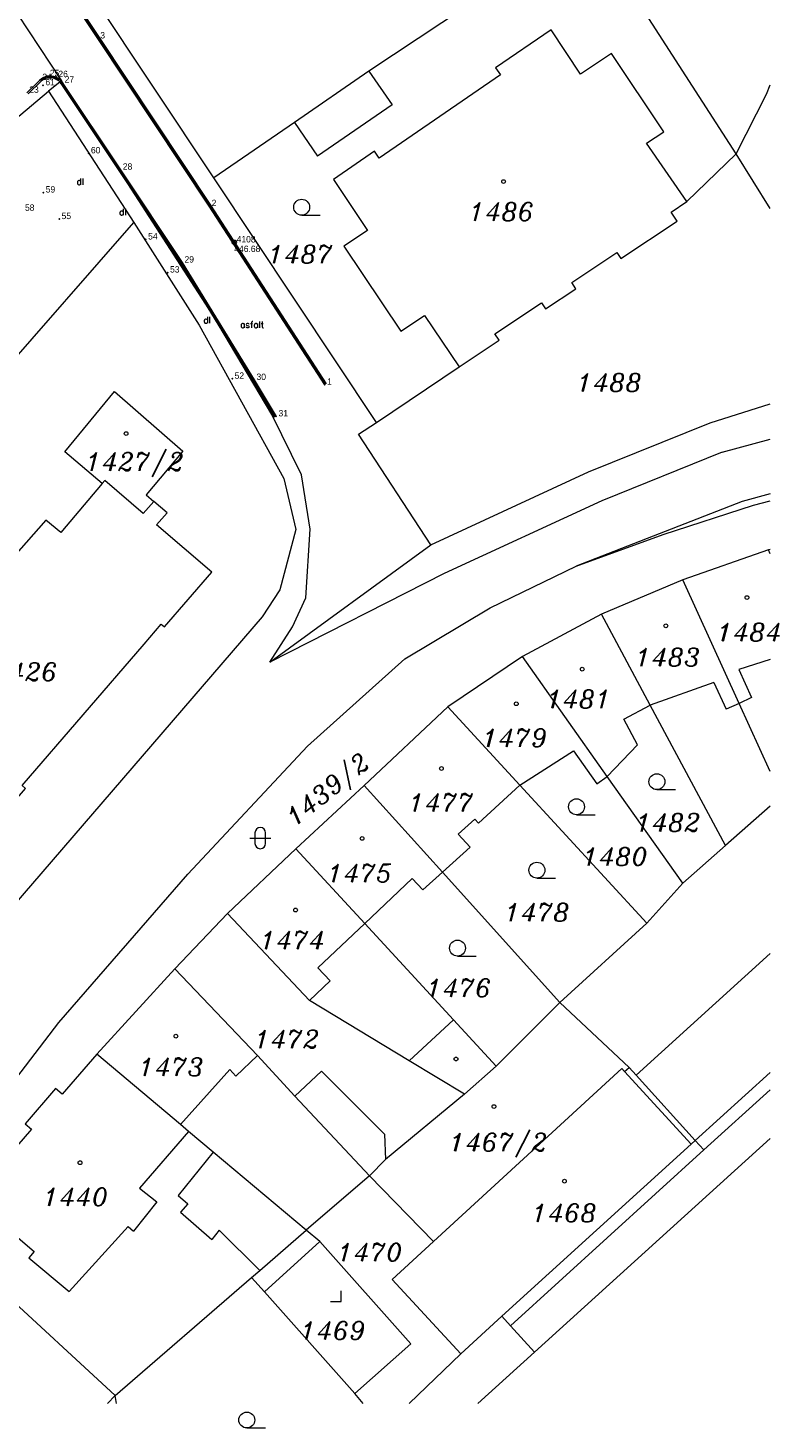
# Model space of a CAD drawing. Extents: x -573351 to -573103, y -1118956 to -1118741.
# Tile 6 of 8: x -573174 to -573103, y -1118955 to -1118823. Entities that reach past the tile are written whole.
import ezdxf
from ezdxf.enums import TextEntityAlignment as Align

# ---------------------------------------------------------------- set-up
doc = ezdxf.new("R2010")
doc.units = 0
doc.header["$MEASUREMENT"] = 0
for name, color, linetype in [('1', 7, 'CONTINUOUS'), ('2', 7, 'CONTINUOUS'), ('AB', 30, 'CONTINUOUS'), ('BODY', 1, 'CONTINUOUS'), ('OBR', 5, 'CONTINUOUS'), ('POPIS', 7, 'CONTINUOUS')]:
    doc.layers.add(name, color=color, linetype=linetype)
for name, color, linetype, lineweight in [('dkm-Hranice parcel', 7, 'CONTINUOUS', 0), ('dkm-Parcelní čísla', 7, 'CONTINUOUS', 0), ('dkm-Vnitřní kresba', 7, 'CONTINUOUS', 0), ('dkm-Značky budov', 7, 'CONTINUOUS', 0), ('dkm-Značky kultur', 7, 'CONTINUOUS', 0)]:
    doc.layers.add(name, color=color, linetype=linetype, lineweight=lineweight)
doc.styles.add('ROMAND', font='romand', dxfattribs={"height": 0.6})
doc.styles.add('Style-ITALICS', font='ITALICS.shx')

# ---------------------------------------------------------------- blocks, each defined once
blk = doc.blocks.new('4.02')
at = {"layer": 'dkm-Značky budov', "color": 7, "linetype": 'Continuous', "lineweight": 13}
blk.add_circle((-0.01, 0), 0.175, dxfattribs=at)
blk = doc.blocks.new('3.16')
at = {"layer": 'dkm-Značky kultur', "color": 7, "linetype": 'Continuous', "lineweight": 13}
for p, q in [((-0.5, 1.5), (-0.5, 0.5)), ((0.5, 0.5), (0.5, 1.5)), ((-1, 1), (1, 1))]:
    blk.add_line(p, q, dxfattribs=at)
for centre, start, end in [((0, 1.5), 0, 180), ((0, 0.5), 180, 359.9879)]:
    blk.add_arc(centre, 0.5, start, end, dxfattribs=at)
blk = doc.blocks.new('3.19')
at = {"layer": 'dkm-Značky kultur', "color": 7, "linetype": 'Continuous', "lineweight": 13}
for p, q in [((-1, 0), (0, 0)), ((0, 0), (0, 1))]:
    blk.add_line(p, q, dxfattribs=at)
blk = doc.blocks.new('3.04')
at = {"layer": 'dkm-Značky kultur', "color": 7, "linetype": 'Continuous', "lineweight": 13}
blk.add_line((0.01, 0), (1.76, 0), dxfattribs=at)
blk.add_circle((0.01, 0.75), 0.75, dxfattribs=at)

msp = doc.modelspace()

# ---------------------------------------------------------------- linework, layer by layer
at = {"layer": '1', "color": 0}
for p in [(-573167.09, -1118824.35), (-573172.54, -1118828.26), (-573171.84, -1118827.9), (-573171.03, -1118827.99), (-573170.44, -1118828.5), (-573172.25, -1118828.76), (-573167.97, -1118835.16), (-573164.97, -1118836.7), (-573172.22, -1118838.85), (-573156.62, -1118840.13), (-573170.73, -1118841.35), (-573162.59, -1118843.27), (-573154.27, -1118843.55), (-573159.17, -1118845.44), (-573160.53, -1118846.38), (-573154.46, -1118856.38), (-573152.4, -1118856.49), (-573145.76, -1118856.94), (-573150.33, -1118859.92)]:
    msp.add_point(p, dxfattribs=at)
at = {"layer": 'AB', "linetype": 'Continuous'}
for p, q in [((-573175.39, -1118811.8), (-573167.09, -1118824.35)), ((-573167.09, -1118824.35), (-573156.62, -1118840.13)), ((-573172.54, -1118828.26), (-573173.77, -1118829.46)), ((-573164.97, -1118836.7), (-573170.44, -1118828.5)), ((-573159.17, -1118845.44), (-573164.97, -1118836.7)), ((-573156.62, -1118840.13), (-573145.76, -1118856.94)), ((-573152.4, -1118856.49), (-573159.17, -1118845.44)), ((-573150.33, -1118859.92), (-573152.4, -1118856.49))]:
    msp.add_line(p, q, dxfattribs=at)
msp.add_arc((-573171.59, -1118829.25), 1.37, 32.9363, 134.1683, dxfattribs=at)
at = {"layer": 'BODY', "linetype": 'Continuous'}
msp.add_circle((-573154.27, -1118843.55), 0.2, dxfattribs=at)
at = {"layer": 'dkm-Hranice parcel', "color": 3, "linetype": 'Continuous', "lineweight": 13}
for p, q in [((-573188.46, -1118800.98), (-573170.51, -1118828.35)), ((-573156.18, -1118837.48), (-573169.45, -1118817.49)), ((-573170.51, -1118828.35), (-573171.73, -1118829.32)), ((-573186.12, -1118841.35), (-573171.73, -1118829.32)), ((-573171.73, -1118829.32), (-573163.71, -1118841.66)), ((-573111.71, -1118839.69), (-573107.07, -1118835.21)), ((-573103.88, -1118840.36), (-573107.07, -1118835.21)), ((-573140.91, -1118860.49), (-573156.18, -1118837.48)), ((-573177.86, -1118857.84), (-573163.71, -1118841.66)), ((-573140.91, -1118860.49), (-573133.12, -1118855.27)), ((-573150.93, -1118883.06), (-573135.79, -1118872)), ((-573104.02, -1118872.48), (-573112.08, -1118875.31)), ((-573103.88, -1118872.44), (-573104.02, -1118872.48)), ((-573112.08, -1118875.31), (-573119.74, -1118878.53)), ((-573119.74, -1118878.53), (-573127.17, -1118882.53)), ((-573115.15, -1118887.1), (-573119.74, -1118878.53)), ((-573127.17, -1118882.53), (-573134.2, -1118887.27)), ((-573119.19, -1118893.82), (-573127.17, -1118882.53)), ((-573134.2, -1118887.27), (-573142.04, -1118894.65)), ((-573127.43, -1118894.63), (-573134.2, -1118887.27)), ((-573108.07, -1118900.32), (-573115.15, -1118887.1)), ((-573112.09, -1118903.86), (-573119.19, -1118893.82)), ((-573142.04, -1118894.65), (-573148.47, -1118900.61)), ((-573134.69, -1118902.82), (-573142.04, -1118894.65)), ((-573115.47, -1118907.62), (-573127.43, -1118894.63)), ((-573103.88, -1118896.61), (-573108.07, -1118900.32)), ((-573148.47, -1118900.61), (-573154.92, -1118906.71)), ((-573142, -1118907.65), (-573148.47, -1118900.61)), ((-573108.07, -1118900.32), (-573112.09, -1118903.86)), ((-573123.65, -1118915.08), (-573134.69, -1118902.82)), ((-573112.09, -1118903.86), (-573115.47, -1118907.62)), ((-573154.92, -1118906.71), (-573159.85, -1118911.92)), ((-573115.47, -1118907.62), (-573123.65, -1118915.08)), ((-573159.85, -1118911.92), (-573167.2, -1118919.94)), ((-573123.65, -1118915.08), (-573129.64, -1118921.08)), ((-573123.65, -1118915.08), (-573117.15, -1118921.21)), ((-573129.64, -1118921.08), (-573132.63, -1118923.72)), ((-573110.12, -1118928.96), (-573103.88, -1118923.29)), ((-573103.88, -1118927.89), (-573126.05, -1118947.99)), ((-573128.31, -1118945.5), (-573110.12, -1118928.96)), ((-573141.54, -1118931.4), (-573147.52, -1118936.51)), ((-573141.54, -1118931.4), (-573135.52, -1118937.58)), ((-573182.1, -1118936.72), (-573165.48, -1118952.06)), ((-573165.48, -1118952.06), (-573152.64, -1118940.98)), ((-573126.05, -1118947.99), (-573128.31, -1118945.5)), ((-573126.05, -1118947.99), (-573131.38, -1118952.83)), ((-573166.18, -1118952.83), (-573165.48, -1118952.06))]:
    msp.add_line(p, q, dxfattribs=at)
at = {"layer": 'dkm-Hranice parcel', "color": 3, "linetype": 'Continuous', "lineweight": 13, "flags": 128}
for points in [[(-573107.07, -1118835.21), (-573120.93, -1118813.68), (-573141.6, -1118827.44), (-573148.62, -1118832.27), (-573156.18, -1118837.48)], [(-573111.71, -1118839.69), (-573115.5, -1118834.2), (-573113.89, -1118833.13), (-573118.8, -1118825.76), (-573121.71, -1118827.7), (-573124.48, -1118823.54), (-573129.69, -1118827.12), (-573129.24, -1118827.78), (-573140.63, -1118835.62), (-573141.08, -1118834.96), (-573144.95, -1118837.62), (-573141.73, -1118842.42), (-573143.96, -1118843.91), (-573138.6, -1118851.91), (-573136.37, -1118850.42), (-573133.12, -1118855.27)], [(-573150.93, -1118883.06), (-573148.79, -1118879.73), (-573147.53, -1118877), (-573147.12, -1118870.53), (-573147.94, -1118865.43), (-573150.74, -1118859.74), (-573156.31, -1118850.34), (-573170.51, -1118828.35)], [(-573107.07, -1118835.21), (-573104.21, -1118829.58), (-573103.88, -1118828.72)], [(-573133.12, -1118855.27), (-573129.37, -1118852.73), (-573129.76, -1118852.15), (-573125.39, -1118849.23), (-573125, -1118849.8), (-573122.16, -1118847.9), (-573122.54, -1118847.33), (-573118.29, -1118844.49), (-573117.91, -1118845.06), (-573112.63, -1118841.54), (-573113.2, -1118840.71), (-573111.71, -1118839.69)], [(-573163.71, -1118841.66), (-573157.57, -1118851.34), (-573149.62, -1118865.75), (-573148.48, -1118870.55), (-573149.98, -1118876.23), (-573151.64, -1118878.77), (-573178.9, -1118910.43)], [(-573166.7, -1118866.24), (-573170.19, -1118863.25), (-573165.52, -1118857.59), (-573159.12, -1118863.19), (-573162.56, -1118867.3), (-573161.84, -1118867.92)], [(-573135.79, -1118872), (-573120.95, -1118865.15), (-573109.51, -1118860.52), (-573103.88, -1118858.73)], [(-573135.79, -1118872), (-573142.6, -1118861.59), (-573140.91, -1118860.49)], [(-573166.7, -1118866.24), (-573170.59, -1118870.84), (-573171.99, -1118869.69), (-573177.36, -1118875.73), (-573179.14, -1118875.89), (-573180.69, -1118877.68), (-573180.44, -1118879.43), (-573190, -1118890.47), (-573178.51, -1118900.28), (-573173.91, -1118894.94), (-573174.21, -1118894.67), (-573162.74, -1118881.35), (-573161.13, -1118879.48), (-573160.83, -1118879.74), (-573156.39, -1118874.59), (-573161.57, -1118870.14), (-573160.59, -1118869), (-573161.84, -1118867.92)], [(-573161.84, -1118867.92), (-573162.82, -1118869.06), (-573166.45, -1118865.94), (-573166.7, -1118866.24)], [(-573193.87, -1118947.2), (-573170.75, -1118916.97), (-573158.65, -1118902.99), (-573147.39, -1118890.96), (-573138.22, -1118882.75), (-573130.22, -1118877.94), (-573122.12, -1118874.03), (-573113.94, -1118871.02), (-573105.43, -1118868.27), (-573103.88, -1118867.88)], [(-573103.88, -1118872.86), (-573104.02, -1118872.48)], [(-573103.88, -1118893.35), (-573106.8, -1118886.93), (-573112.08, -1118875.31)], [(-573119.19, -1118893.82), (-573116.35, -1118890.84), (-573117.64, -1118888.43), (-573115.15, -1118887.1)], [(-573127.43, -1118894.63), (-573122.36, -1118891.41), (-573120.17, -1118894.51), (-573119.19, -1118893.82)], [(-573134.69, -1118902.82), (-573132.09, -1118900.47), (-573133.21, -1118899.23), (-573131.65, -1118897.83), (-573131.31, -1118898.2), (-573127.43, -1118894.63)], [(-573142, -1118907.65), (-573137.53, -1118903.4), (-573136.55, -1118904.49), (-573134.69, -1118902.82)], [(-573132.63, -1118923.72), (-573137.82, -1118920.57), (-573147.19, -1118914.88), (-573154.92, -1118906.71)], [(-573129.64, -1118921.08), (-573133.67, -1118916.7), (-573142, -1118907.65)], [(-573159.85, -1118911.92), (-573152.09, -1118920.08), (-573148.56, -1118923.9), (-573141.54, -1118931.4)], [(-573167.2, -1118919.94), (-573170.46, -1118923.71), (-573171.07, -1118923.18), (-573173.94, -1118926.49), (-573173.33, -1118927.01), (-573176.09, -1118930.19), (-573178.04, -1118930.36), (-573180.43, -1118934.19), (-573182.1, -1118936.72)], [(-573147.52, -1118936.51), (-573156.25, -1118929.16), (-573158.56, -1118927.22), (-573159.32, -1118926.57), (-573167.2, -1118919.94)], [(-573135.52, -1118937.58), (-573117.83, -1118921.3), (-573117.57, -1118921.59), (-573117.15, -1118921.21)], [(-573117.15, -1118921.21), (-573116.49, -1118921.93), (-573110.92, -1118928.07), (-573110.12, -1118928.96)], [(-573132.63, -1118923.72), (-573140.06, -1118929.86), (-573141.54, -1118931.4)], [(-573152.64, -1118940.98), (-573151.88, -1118940.32), (-573147.52, -1118936.51)], [(-573142.94, -1118951.89), (-573137.67, -1118947.2), (-573146.22, -1118937.59), (-573147.52, -1118936.51)], [(-573135.52, -1118937.58), (-573139.41, -1118941.16), (-573132.96, -1118948.16), (-573129.12, -1118944.61), (-573128.31, -1118945.5)], [(-573142.94, -1118951.89), (-573151.44, -1118942.32), (-573152.64, -1118940.98)], [(-573165.33, -1118952.83), (-573165.48, -1118952.06)], [(-573142.14, -1118952.83), (-573142.94, -1118951.89)]]:
    msp.add_lwpolyline(points, dxfattribs=at)
at = {"layer": 'dkm-Vnitřní kresba', "color": 2, "linetype": 'Continuous', "lineweight": 0}
for p, q in [((-573141.6, -1118827.44), (-573139.42, -1118830.6)), ((-573139.42, -1118830.6), (-573146.45, -1118835.44)), ((-573148.62, -1118832.27), (-573146.45, -1118835.44)), ((-573108.39, -1118863.3), (-573103.88, -1118862.05)), ((-573108.39, -1118863.3), (-573119.7, -1118867.87)), ((-573119.7, -1118867.87), (-573134.53, -1118874.72)), ((-573106.51, -1118867.94), (-573122.12, -1118874.03)), ((-573103.88, -1118867.21), (-573106.51, -1118867.94)), ((-573134.53, -1118874.72), (-573150.93, -1118883.06)), ((-573103.88, -1118882.81), (-573106.82, -1118883.75)), ((-573106.82, -1118883.75), (-573105.62, -1118886.39)), ((-573109.18, -1118884.96), (-573115.15, -1118887.1)), ((-573109.18, -1118884.96), (-573108.03, -1118887.49)), ((-573105.62, -1118886.39), (-573106.8, -1118886.93)), ((-573106.8, -1118886.93), (-573108.03, -1118887.49)), ((-573142, -1118907.65), (-573146.41, -1118911.81)), ((-573103.88, -1118910.46), (-573116.49, -1118921.93)), ((-573146.41, -1118911.81), (-573145.25, -1118913.03)), ((-573145.25, -1118913.03), (-573147.19, -1118914.88)), ((-573133.67, -1118916.7), (-573137.82, -1118920.57)), ((-573152.09, -1118920.08), (-573154.12, -1118922.01)), ((-573154.7, -1118921.4), (-573159.32, -1118926.57)), ((-573154.7, -1118921.4), (-573154.12, -1118922.01)), ((-573146.06, -1118921.54), (-573148.56, -1118923.9)), ((-573146.06, -1118921.54), (-573140.15, -1118927.46)), ((-573117.57, -1118921.59), (-573111.3, -1118928.41)), ((-573103.88, -1118921.68), (-573110.92, -1118928.07)), ((-573158.56, -1118927.22), (-573163.18, -1118932.56)), ((-573140.15, -1118927.46), (-573140.06, -1118929.86)), ((-573111.3, -1118928.41), (-573129.12, -1118944.61)), ((-573111.3, -1118928.41), (-573110.92, -1118928.07)), ((-573156.25, -1118929.16), (-573159.54, -1118933.24)), ((-573163.18, -1118932.56), (-573161.56, -1118933.83)), ((-573161.56, -1118933.83), (-573163.74, -1118936.6)), ((-573159.54, -1118933.24), (-573158.65, -1118934.02)), ((-573158.65, -1118934.02), (-573159.34, -1118934.81)), ((-573177.42, -1118934.82), (-573173.09, -1118938.53)), ((-573159.34, -1118934.81), (-573156.38, -1118937.39)), ((-573164.25, -1118936.16), (-573169.79, -1118942.29)), ((-573164.25, -1118936.16), (-573163.74, -1118936.6)), ((-573155.69, -1118936.5), (-573156.38, -1118937.39)), ((-573155.69, -1118936.5), (-573151.88, -1118940.32)), ((-573146.22, -1118937.59), (-573151.44, -1118942.32)), ((-573173.09, -1118938.53), (-573173.58, -1118939.11)), ((-573173.58, -1118939.11), (-573169.79, -1118942.29)), ((-573132.96, -1118948.16), (-573137.83, -1118952.83))]:
    msp.add_line(p, q, dxfattribs=at)
at = {"layer": 'OBR', "linetype": 'Continuous'}
for p, q in [((-573175.26, -1118811.71), (-573166.96, -1118824.26)), ((-573166.96, -1118824.26), (-573156.49, -1118840.05)), ((-573172.44, -1118828.37), (-573173.66, -1118829.57)), ((-573165.09, -1118836.79), (-573170.56, -1118828.59)), ((-573159.3, -1118845.52), (-573165.09, -1118836.79)), ((-573156.49, -1118840.05), (-573145.64, -1118856.86)), ((-573152.52, -1118856.57), (-573159.3, -1118845.51)), ((-573150.46, -1118860), (-573152.53, -1118856.57))]:
    msp.add_line(p, q, dxfattribs=at)
msp.add_arc((-573171.59, -1118829.25), 1.22, 32.9363, 134.1683, dxfattribs=at)

# ---------------------------------------------------------------- block references
at = {"layer": 'dkm-Značky budov', "color": 7, "linetype": 'Continuous', "lineweight": 13}
for p in [(-573128.94, -1118837.82), (-573164.43, -1118861.54), (-573106.05, -1118876.97), (-573113.68, -1118879.63), (-573121.54, -1118883.71), (-573127.74, -1118886.97), (-573134.78, -1118893.06), (-573142.24, -1118899.64), (-573148.49, -1118906.38), (-573159.75, -1118918.25), (-573133.41, -1118920.4), (-573129.84, -1118924.88), (-573168.76, -1118930.16), (-573123.21, -1118931.9)]:
    msp.add_blockref('4.02', p, dxfattribs=at)
at = {"layer": 'dkm-Značky kultur', "color": 7, "linetype": 'Continuous', "lineweight": 13}
for name, p in [('3.04', (-573147.94, -1118840.98)), ('3.04', (-573114.54, -1118895.05)), ('3.04', (-573122.1, -1118897.41)), ('3.16', (-573151.82, -1118900.61)), ('3.04', (-573125.82, -1118903.38)), ('3.04', (-573133.29, -1118910.71)), ('3.19', (-573144.22, -1118943.23)), ('3.04', (-573153.1, -1118955.13))]:
    msp.add_blockref(name, p, dxfattribs=at)

# ---------------------------------------------------------------- texts
at = {"layer": '2', "color": 0}
for s, p in [(' 3', (-573167.09, -1118824.35)), (' 25', (-573171.84, -1118827.9)), (' 24', (-573172.54, -1118828.26)), (' 61', (-573172.25, -1118828.76)), (' 26', (-573171.03, -1118827.99)), (' 27', (-573170.44, -1118828.5)), (' 23', (-573173.77, -1118829.46)), (' 60', (-573167.97, -1118835.16)), (' 28', (-573164.97, -1118836.7)), (' 59', (-573172.22, -1118838.85)), (' 58', (-573174.17, -1118840.57)), (' 2', (-573156.62, -1118840.13)), (' 55', (-573170.73, -1118841.35)), (' 54', (-573162.59, -1118843.27)), (' 53', (-573160.53, -1118846.38)), (' 29', (-573159.17, -1118845.44)), (' 52', (-573154.46, -1118856.38)), (' 30', (-573152.4, -1118856.49)), (' 1', (-573145.76, -1118856.94)), (' 31', (-573150.33, -1118859.92))]:
    msp.add_text(s, height=0.6, dxfattribs=at).set_placement(p)
at = {"layer": 'BODY', "linetype": 'Continuous'}
for s, p in [(' 4108', (-573154.27, -1118843.55)), ('446.68', (-573154.27, -1118844.45))]:
    msp.add_text(s, height=0.6, dxfattribs=at).set_placement(p)
at = {"layer": 'dkm-Parcelní čísla', "color": 1, "linetype": 'Continuous', "lineweight": 0, "style": 'Style-ITALICS'}
for s, p in [('1486', (-573129.13, -1118841.5)), ('1427/2', (-573163.62, -1118865.03)), ('1484', (-573105.83, -1118881.07)), ('1483', (-573113.5, -1118883.42)), ('1426', (-573173.94, -1118884.81)), ('1481', (-573121.85, -1118887.37)), ('1479', (-573127.9, -1118891.03)), ('1477', (-573134.8, -1118897.12)), ('1475', (-573142.45, -1118903.75)), ('1474', (-573148.78, -1118910.06)), ('1472', (-573149.32, -1118919.38)), ('1473', (-573160.19, -1118922)), ('1467/2', (-573129.43, -1118929.08)), ('1440', (-573169.18, -1118934.23)), ('1468', (-573123.24, -1118935.73)), ('1469', (-573144.99, -1118946.81))]:
    msp.add_text(s, height=1.7, dxfattribs=at).set_placement(p, align=Align.CENTER)
at = {"layer": 'dkm-Parcelní čísla', "color": 2, "linetype": 'Continuous', "lineweight": 0, "style": 'Style-ITALICS'}
for s, p in [('1487', (-573148.04, -1118845.5)), ('1488', (-573119, -1118857.57)), ('1482', (-573113.47, -1118898.98)), ('1480', (-573118.45, -1118902.2)), ('1478', (-573125.79, -1118907.44)), ('1476', (-573133.14, -1118914.56)), ('1470', (-573141.51, -1118939.44))]:
    msp.add_text(s, height=1.7, dxfattribs=at).set_placement(p, align=Align.CENTER)
msp.add_text('1439/2', height=1.7, rotation=39, dxfattribs=at).set_placement((-573144.96, -1118895.67), align=Align.CENTER)
at = {"layer": 'POPIS', "style": 'ROMAND'}
for s, p in [('dl', (-573169.1, -1118838.12)), ('dl', (-573165.1, -1118840.99)), ('dl', (-573157.18, -1118851.16)), ('asfalt', (-573153.71, -1118851.59))]:
    msp.add_text(s, height=0.6, dxfattribs=at).set_placement(p)

doc.saveas('drawing.dxf')
